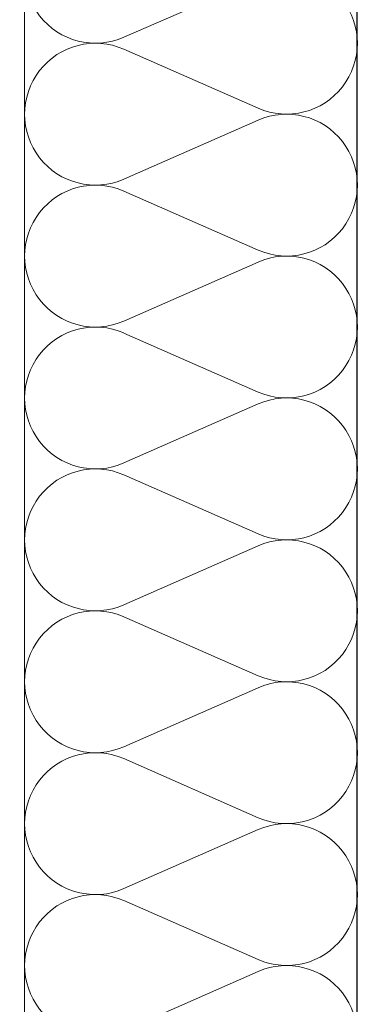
# Model space of a CAD drawing. Extents: x -623047 to -199286, y -27077 to 168279.
# Tile 66 of 194: x -491132 to -491029, y -2412 to -2116. Entities that reach past the tile are written whole.
import ezdxf

# ---------------------------------------------------------------- set-up
doc = ezdxf.new("R2010")
doc.units = 0
doc.header["$MEASUREMENT"] = 0
doc.layers.add('Inwent Izolacje', color=7, linetype='Continuous')
doc.layers.add('Inwent Izolacje_Nr_Pióra__2', color=7, linetype='Continuous', lineweight=13, true_color=0x7f7f7f)
doc.layers.add('INWENT.ŚCIANY_Nr_Pióra__3', color=7, linetype='Continuous', lineweight=13, true_color=0xff6600)
doc.layers.add('INWENT KONST. DREWNIANA_Nr_Pióra__1', color=7, linetype='Continuous', lineweight=25)

# ---------------------------------------------------------------- blocks, each defined once
blk = doc.blocks.new('Izolacja cieplna 14_186', base_point=(-491030.19, -1099.61))
at = {"layer": 'Inwent Izolacje_Nr_Pióra__2', "linetype": 'Continuous'}
for p, q in [((-491059.98, -2103.91), (-491100.39, -2121.65)), ((-491100.39, -2125.24), (-491059.98, -2142.98)), ((-491059.98, -2146.57), (-491100.39, -2164.31)), ((-491100.39, -2167.9), (-491059.98, -2185.64)), ((-491059.98, -2189.23), (-491100.39, -2206.97)), ((-491100.39, -2210.56), (-491059.98, -2228.3)), ((-491059.98, -2231.88), (-491100.39, -2249.63)), ((-491100.39, -2253.21), (-491059.98, -2270.96)), ((-491059.98, -2274.54), (-491100.39, -2292.29)), ((-491100.39, -2295.87), (-491059.98, -2313.62)), ((-491059.98, -2317.2), (-491100.39, -2334.95)), ((-491100.39, -2338.53), (-491059.98, -2356.28)), ((-491059.98, -2359.86), (-491100.39, -2377.61)), ((-491100.39, -2381.19), (-491059.98, -2398.94)), ((-491059.98, -2402.52), (-491100.39, -2420.27))]:
    blk.add_line(p, q, dxfattribs=at)
for centre, start_param, end_param in [((-491108.92, -2102.11), 2.728799, 6.695979), ((-491051.45, -2123.44), 5.870392, 9.837571), ((-491108.92, -2144.77), 2.728799, 6.695979), ((-491051.45, -2166.1), 5.870392, 9.837571), ((-491108.92, -2187.43), 2.728799, 6.695979), ((-491051.45, -2208.76), 5.870392, 9.837571), ((-491108.92, -2230.09), 2.728799, 6.695979), ((-491051.45, -2251.42), 5.870392, 9.837571), ((-491108.92, -2272.75), 2.728799, 6.695979), ((-491051.45, -2294.08), 5.870392, 9.837571), ((-491108.92, -2315.41), 2.728799, 6.695979), ((-491051.45, -2336.74), 5.870392, 9.837571), ((-491108.92, -2358.07), 2.728799, 6.695979), ((-491051.45, -2379.4), 5.870392, 9.837571), ((-491108.92, -2400.73), 2.728799, 6.695979), ((-491051.45, -2422.06), 5.870392, 9.837571)]:
    blk.add_ellipse(centre, major_axis=(0, -21.33), ratio=0.997094, start_param=start_param, end_param=end_param, dxfattribs=at)

msp = doc.modelspace()

# ---------------------------------------------------------------- linework, layer by layer
at = {"layer": 'INWENT KONST. DREWNIANA_Nr_Pióra__1', "linetype": 'Continuous'}
msp.add_line((-491030.19, -3104.61), (-491030.19, -1099.61), dxfattribs=at)
at = {"layer": 'INWENT.ŚCIANY_Nr_Pióra__3', "linetype": 'Continuous'}
msp.add_line((-491130.19, -3104.61), (-491130.19, -1099.61), dxfattribs=at)

# ---------------------------------------------------------------- block references
at = {"layer": 'Inwent Izolacje', "color": 104, "linetype": 'Continuous', "lineweight": 13, "true_color": 0x029e21}
msp.add_blockref('Izolacja cieplna 14_186', (-491030.19, -1099.61), dxfattribs=at)

doc.saveas('drawing.dxf')
